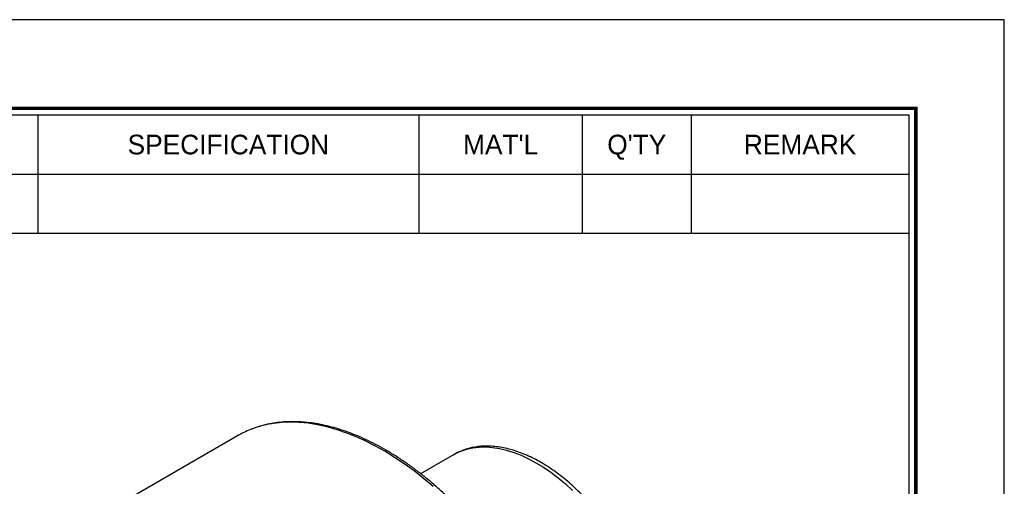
# Model space of a CAD drawing. Header units: millimetres. Extents: x 0 to 219, y 0 to 155.
# Tile 7 of 7: x 166 to 219, y 130 to 155. Entities that reach past the tile are written whole.
import ezdxf
from ezdxf.enums import TextEntityAlignment as Align

# ---------------------------------------------------------------- set-up
doc = ezdxf.new("R2010")
doc.units = ezdxf.units.MM
doc.layers.add('L1', color=7, linetype='CONTINUOUS')
doc.layers.add('OUTLINE', color=7, linetype='CONTINUOUS')

# ---------------------------------------------------------------- blocks, each defined once
blk = doc.blocks.new('표제란')
at = {"layer": 'L1', "color": 0}
for p, q in [((297, 210), (0, 210)), ((297, 0), (297, 210))]:
    blk.add_line(p, q, dxfattribs=at)
at = {"layer": 'L1'}
for p, q in [((226, 203), (226, 194.336)), ((254, 203), (254, 194.336)), ((266, 203), (266, 194.336)), ((274, 203), (274, 194.336)), ((190, 198.668), (290, 198.668)), ((190, 194.336), (290, 194.336))]:
    blk.add_line(p, q, dxfattribs=at)
at = {"layer": 'L1', "const_width": 0.25}
blk.add_lwpolyline([(290.5, 6.5), (290.5, 203.5), (10, 203.5), (10, 6.5)], close=True, dxfattribs=at)
at = {"layer": 'L1'}
blk.add_lwpolyline([(290, 7), (290, 203), (10.5, 203), (10.5, 7)], close=True, dxfattribs=at)
for s, p in [('SPECIFICATION', (240, 200.834)), ("MAT'L", (260, 200.834)), ("Q'TY", (270, 200.834)), ('REMARK', (282, 200.834))]:
    blk.add_text(s, height=1.444, dxfattribs=at).set_placement(p, align=Align.MIDDLE_CENTER)
for tag, p in [('필렛', (179.25, 10.9)), ('모따기', (179.25, 8.3))]:
    blk.add_attdef(tag, text='', height=1.15, dxfattribs=at).set_placement(p, align=Align.MIDDLE_LEFT)
at = {"layer": 'OUTLINE', "ltscale": 0.5}
for tag, p, height in [('TITLE', (237.166, 24.406), 2.5), ('도번', (251.181, 15.642), 2.5), ('SCALE', (253.781, 9.553), 1.2), ('DATE', (277.02, 9.511), 1.2)]:
    blk.add_attdef(tag, p, '', height=height, dxfattribs=at)

msp = doc.modelspace()

# ---------------------------------------------------------------- linework, layer by layer
at = {"layer": 'OUTLINE'}
for p, q in [((177.871, 132.6242), (170.6585, 128.4605)), ((189.5895, 131.5952), (187.8036, 130.5641))]:
    msp.add_line(p, q, dxfattribs=at)
at = {"layer": 'OUTLINE', "flags": 128}
for points in [[(188.4855, 129.8672), (187.9677, 130.3028), (187.4449, 130.7126), (186.9182, 131.0958), (186.3888, 131.4515), (185.858, 131.7787), (185.3269, 132.0769), (184.7967, 132.3453), (184.2687, 132.5833), (183.7441, 132.7904), (183.224, 132.966), (182.7097, 133.1099), (182.2022, 133.2216), (181.7029, 133.301), (181.2127, 133.3477), (180.7328, 133.3619), (180.2643, 133.3433), (179.8083, 133.292), (179.3658, 133.2082), (178.9378, 133.092), (178.5613, 132.9583)], [(189.5895, 131.5952), (189.6917, 131.6515), (189.9914, 131.789), (190.3076, 131.8945), (190.6388, 131.9676), (190.9839, 132.008), (191.3415, 132.0155), (191.71, 131.9902), (192.088, 131.932), (192.4741, 131.8413), (192.8666, 131.7185), (193.2641, 131.5639), (193.6648, 131.3782), (194.0672, 131.1622), (194.4697, 130.9167), (194.8707, 130.6428), (195.2686, 130.3414), (195.6617, 130.0139), (196.0486, 129.6615)]]:
    msp.add_lwpolyline(points, dxfattribs=at)
at = {"layer": 'OUTLINE'}
msp.add_arc((180.515, 128.0408), 5.2913, 111.66738, 119.97983, dxfattribs=at)
for points, knots in [([(194.2728, 105.7879), (194.3732, 105.8698), (194.5827, 106.0406), (194.8787, 106.3329), (195.1655, 106.6565), (195.4326, 107.0059), (195.6801, 107.3797), (195.9073, 107.7774), (196.1137, 108.1983), (196.2987, 108.6415), (196.462, 109.1059), (196.6032, 109.5907), (196.722, 110.0948), (196.8181, 110.6171), (196.8913, 111.1564), (196.9415, 111.7117), (196.9687, 112.2817), (196.9728, 112.8652), (196.9538, 113.461), (196.9118, 114.0679), (196.847, 114.6846), (196.7595, 115.31), (196.6495, 115.9426), (196.5174, 116.5813), (196.3633, 117.2248), (196.1876, 117.8717), (195.9907, 118.5208), (195.773, 119.1708), (195.535, 119.8203), (195.2772, 120.4681), (195, 121.1129), (194.7041, 121.7533), (194.3901, 122.388), (194.0585, 123.0159), (193.7102, 123.6356), (193.3457, 124.2459), (192.9658, 124.8455), (192.5713, 125.4332), (192.163, 126.0079), (191.7416, 126.5684), (191.3081, 127.1136), (190.8632, 127.6422), (190.4079, 128.1534), (189.9431, 128.646), (189.4697, 129.119), (188.9886, 129.5714), (188.5008, 130.0024), (188.0073, 130.4111), (187.5089, 130.7965), (187.0068, 131.1579), (186.5018, 131.4945), (185.995, 131.8057), (185.4873, 132.0906), (184.9799, 132.3488), (184.4736, 132.5795), (183.9696, 132.7824), (183.4689, 132.9568), (182.9725, 133.1024), (182.4814, 133.2189), (181.9968, 133.3058), (181.5198, 133.363), (181.0513, 133.3904), (180.5925, 133.388), (180.1444, 133.3556), (179.708, 133.2938), (179.2847, 133.2016), (178.9105, 133.0946), (178.684, 133.0055), (178.5888, 132.968)], [0, 0, 0, 0, 0.0138183, 0.0288196, 0.0438446, 0.0588996, 0.0739882, 0.0891114, 0.104268, 0.1194552, 0.1346692, 0.1499054, 0.1651593, 0.1804265, 0.1957033, 0.2109863, 0.2262729, 0.2415609, 0.2568483, 0.272134, 0.2874174, 0.3026978, 0.3179752, 0.3332494, 0.3485203, 0.3637883, 0.3790533, 0.3943158, 0.4095759, 0.4248339, 0.4400902, 0.4553451, 0.470599, 0.4858521, 0.5011049, 0.5163576, 0.5316106, 0.5468641, 0.5621185, 0.5773742, 0.5926314, 0.6078906, 0.6231521, 0.6384162, 0.6536833, 0.6689535, 0.6842272, 0.6995046, 0.7147857, 0.7300707, 0.7453595, 0.7606517, 0.7759469, 0.7912444, 0.8065429, 0.8218403, 0.8371345, 0.8524225, 0.867701, 0.8829658, 0.8982125, 0.9134361, 0.9286321, 0.9437961, 0.9589253, 0.9740186, 0.9890771, 1, 1, 1, 1]), ([(200.4736, 118.947), (200.4955, 119.0703), (200.5416, 119.3291), (200.5822, 119.7425), (200.6024, 120.1814), (200.5982, 120.6334), (200.5705, 121.0962), (200.5194, 121.5682), (200.4452, 122.0477), (200.3483, 122.5331), (200.2292, 123.0225), (200.0883, 123.5144), (199.9263, 124.0071), (199.7437, 124.4989), (199.5413, 124.9881), (199.3198, 125.473), (199.0799, 125.952), (198.8226, 126.4234), (198.5487, 126.8856), (198.2592, 127.337), (197.955, 127.776), (197.6373, 128.2011), (197.307, 128.6109), (196.9652, 129.0038), (196.6131, 129.3785), (196.2519, 129.7336), (195.8827, 130.0679), (195.5066, 130.3801), (195.1249, 130.6691), (194.7388, 130.9337), (194.3496, 131.1729), (193.9584, 131.3857), (193.5667, 131.571), (193.1757, 131.728), (192.7871, 131.8559), (192.4023, 131.9539), (192.0229, 132.0214), (191.6506, 132.0582), (191.2872, 132.0639), (190.9343, 132.0388), (190.5936, 131.9831), (190.2661, 131.8979), (189.9548, 131.7814), (189.7266, 131.6773), (189.608, 131.6033), (189.5824, 131.5873)], [0, 0, 0, 0, 0.021671, 0.0454931, 0.06935, 0.0932226, 0.1170938, 0.1409547, 0.1648004, 0.1886284, 0.2124382, 0.2362304, 0.2600064, 0.2837683, 0.3075183, 0.3312591, 0.3549934, 0.378724, 0.4024537, 0.4261851, 0.4499203, 0.4736624, 0.4974141, 0.5211785, 0.5449581, 0.5687557, 0.5925737, 0.6164139, 0.6402776, 0.664165, 0.6880745, 0.7120025, 0.7359421, 0.7598783, 0.7837925, 0.8076605, 0.8314528, 0.8551358, 0.8786757, 0.9020442, 0.9252243, 0.948216, 0.9710391, 0.9937321, 1, 1, 1, 1])]:
    msp.add_open_spline(points, degree=3, knots=knots, dxfattribs=at)

# ---------------------------------------------------------------- block references
at = {"layer": 'OUTLINE', "xscale": 0.7390310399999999, "yscale": 0.7390310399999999, "zscale": 0.7390310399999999}
msp.add_blockref('표제란', (0, 0), dxfattribs=at)

doc.saveas('drawing.dxf')
